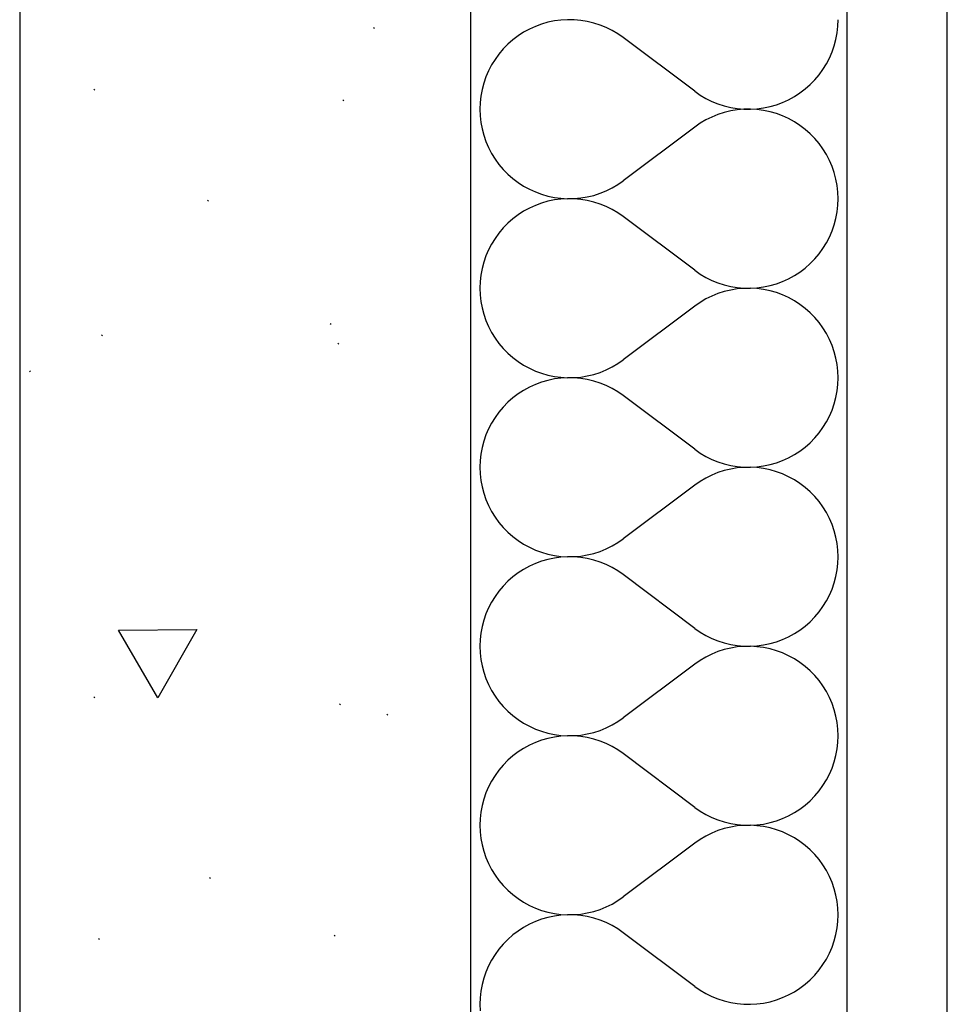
# Model space of a CAD drawing. Extents: x -18402 to 10376, y -5092 to 34139.
# Tile 51 of 78: x 3444 to 3481, y -2736 to -2696. Entities that reach past the tile are written whole.
import ezdxf

# ---------------------------------------------------------------- set-up
doc = ezdxf.new("R2010")
doc.units = 0
for name, color, linetype in [('0_XREF', 251, 'Continuous'), ('rdc_02$0$0._Étage_1_02-04 Mur.Construction', 251, 'Continuous'), ('rdc_02$0$0._Étage_1_A-AREA-____-OTLN.Modèle IFC', 251, 'Continuous')]:
    doc.layers.add(name, color=color, linetype=linetype)

# ---------------------------------------------------------------- blocks, each defined once
blk = doc.blocks.new('*X243', base_point=(-8045.97, -58706.23))
at = {"layer": 'rdc_02$0$0._Étage_1_02-04 Mur.Construction', "linetype": 'Continuous', "ltscale": 0.1}
for p, q in [((34645.72, -26965.33), (34643.19, -26966.05)), ((34648.3, -26964.79), (34645.72, -26965.33)), ((34650.91, -26964.45), (34648.3, -26964.79)), ((34653.54, -26964.29), (34650.91, -26964.45)), ((34656.18, -26964.34), (34653.54, -26964.29)), ((34658.8, -26964.57), (34656.18, -26964.34)), ((34661.4, -26965), (34658.8, -26964.57)), ((34663.96, -26965.62), (34661.4, -26965)), ((34666.47, -26966.43), (34663.96, -26965.62)), ((34761.33, -26966.92), (34761.43, -26964.29)), ((34636, -26969.32), (34633.79, -26970.75)), ((34638.31, -26968.06), (34636, -26969.32)), ((34640.71, -26966.97), (34638.31, -26968.06)), ((34643.19, -26966.05), (34640.71, -26966.97)), ((34668.92, -26967.42), (34666.47, -26966.43)), ((34671.28, -26968.59), (34668.92, -26967.42)), ((34673.55, -26969.93), (34671.28, -26968.59)), ((34760.56, -26972.13), (34761.04, -26969.54)), ((34761.04, -26969.54), (34761.33, -26966.92)), ((34631.69, -26972.34), (34629.71, -26974.09)), ((34633.79, -26970.75), (34631.69, -26972.34)), ((34675.71, -26971.43), (34673.55, -26969.93)), ((34704.29, -26992.86), (34675.71, -26971.43)), ((34759.88, -26974.68), (34760.56, -26972.13)), ((34627.87, -26975.97), (34626.17, -26977.98)), ((34629.71, -26974.09), (34627.87, -26975.97)), ((34757.98, -26979.59), (34759.02, -26977.17)), ((34759.02, -26977.17), (34759.88, -26974.68)), ((34624.62, -26980.12), (34623.23, -26982.36)), ((34626.17, -26977.98), (34624.62, -26980.12)), ((34756.77, -26981.93), (34757.98, -26979.59)), ((34622.02, -26984.7), (34620.98, -26987.12)), ((34623.23, -26982.36), (34622.02, -26984.7)), ((34753.83, -26986.3), (34755.38, -26984.17)), ((34755.38, -26984.17), (34756.77, -26981.93)), ((34620.98, -26987.12), (34620.12, -26989.61)), ((34750.29, -26990.2), (34752.13, -26988.32)), ((34752.13, -26988.32), (34753.83, -26986.3)), ((34619.44, -26992.16), (34618.96, -26994.75)), ((34620.12, -26989.61), (34619.44, -26992.16)), ((34704.29, -26992.86), (34706.45, -26994.36)), ((34746.21, -26993.53), (34748.31, -26991.94)), ((34748.31, -26991.94), (34750.29, -26990.2)), ((34618.96, -26994.75), (34618.67, -26997.37)), ((34706.45, -26994.36), (34708.72, -26995.7)), ((34708.72, -26995.7), (34711.08, -26996.87)), ((34711.08, -26996.87), (34713.53, -26997.86)), ((34739.29, -26997.32), (34741.69, -26996.23)), ((34741.69, -26996.23), (34744, -26994.96)), ((34744, -26994.96), (34746.21, -26993.53)), ((34618.67, -26997.37), (34618.57, -27000)), ((34618.57, -27000), (34618.67, -27002.63)), ((34713.53, -26997.86), (34716.04, -26998.66)), ((34716.04, -26998.66), (34718.6, -26999.28)), ((34718.6, -27000.72), (34716.04, -27001.34)), ((34718.6, -26999.28), (34721.2, -26999.71)), ((34721.2, -27000.29), (34718.6, -27000.72)), ((34721.2, -26999.71), (34723.82, -26999.95)), ((34723.82, -27000.05), (34721.2, -27000.29)), ((34723.82, -26999.95), (34726.46, -26999.99)), ((34726.46, -27000.01), (34723.82, -27000.05)), ((34726.46, -26999.99), (34729.09, -26999.84)), ((34729.09, -27000.16), (34726.46, -27000.01)), ((34729.09, -26999.84), (34731.7, -26999.49)), ((34731.7, -27000.51), (34729.09, -27000.16)), ((34731.7, -26999.49), (34734.28, -26998.96)), ((34734.28, -27001.04), (34731.7, -27000.51)), ((34734.28, -26998.96), (34736.81, -26998.23)), ((34736.81, -27001.77), (34734.28, -27001.04)), ((34736.81, -26998.23), (34739.29, -26997.32)), ((34618.67, -27002.63), (34618.96, -27005.25)), ((34708.72, -27004.3), (34706.45, -27005.64)), ((34711.08, -27003.13), (34708.72, -27004.3)), ((34713.53, -27002.14), (34711.08, -27003.13)), ((34716.04, -27001.34), (34713.53, -27002.14)), ((34739.29, -27002.68), (34736.81, -27001.77)), ((34741.69, -27003.77), (34739.29, -27002.68)), ((34744, -27005.04), (34741.69, -27003.77)), ((34618.96, -27005.25), (34619.44, -27007.84)), ((34619.44, -27007.84), (34620.12, -27010.39)), ((34704.29, -27007.14), (34675.71, -27028.57)), ((34706.45, -27005.64), (34704.29, -27007.14)), ((34746.21, -27006.47), (34744, -27005.04)), ((34748.31, -27008.06), (34746.21, -27006.47)), ((34750.29, -27009.8), (34748.31, -27008.06)), ((34620.12, -27010.39), (34620.98, -27012.88)), ((34752.13, -27011.68), (34750.29, -27009.8)), ((34753.83, -27013.7), (34752.13, -27011.68)), ((34620.98, -27012.88), (34622.02, -27015.3)), ((34622.02, -27015.3), (34623.23, -27017.64)), ((34755.38, -27015.83), (34753.83, -27013.7)), ((34756.77, -27018.07), (34755.38, -27015.83)), ((34623.23, -27017.64), (34624.62, -27019.88)), ((34624.62, -27019.88), (34626.17, -27022.02)), ((34757.98, -27020.41), (34756.77, -27018.07)), ((34759.02, -27022.83), (34757.98, -27020.41)), ((34626.17, -27022.02), (34627.87, -27024.03)), ((34627.87, -27024.03), (34629.71, -27025.91)), ((34759.88, -27025.32), (34759.02, -27022.83)), ((34629.71, -27025.91), (34631.69, -27027.66)), ((34631.69, -27027.66), (34633.79, -27029.25)), ((34673.55, -27030.07), (34675.71, -27028.57)), ((34760.56, -27027.87), (34759.88, -27025.32)), ((34761.04, -27030.46), (34760.56, -27027.87)), ((34633.79, -27029.25), (34636, -27030.68)), ((34636, -27030.68), (34638.31, -27031.94)), ((34638.31, -27031.94), (34640.71, -27033.03)), ((34668.92, -27032.58), (34671.28, -27031.41)), ((34671.28, -27031.41), (34673.55, -27030.07)), ((34761.33, -27033.08), (34761.04, -27030.46)), ((34640.71, -27033.03), (34643.19, -27033.95)), ((34643.19, -27033.95), (34645.72, -27034.67)), ((34645.72, -27034.67), (34648.3, -27035.21)), ((34648.3, -27036.22), (34645.72, -27036.76)), ((34648.3, -27035.21), (34650.91, -27035.55)), ((34650.91, -27035.87), (34648.3, -27036.22)), ((34650.91, -27035.55), (34653.54, -27035.71)), ((34653.54, -27035.72), (34650.91, -27035.87)), ((34653.54, -27035.71), (34656.18, -27035.66)), ((34656.18, -27035.76), (34653.54, -27035.72)), ((34656.18, -27035.66), (34658.8, -27035.43)), ((34658.8, -27036), (34656.18, -27035.76)), ((34658.8, -27035.43), (34661.4, -27035)), ((34661.4, -27036.43), (34658.8, -27036)), ((34661.4, -27035), (34663.96, -27034.38)), ((34663.96, -27034.38), (34666.47, -27033.57)), ((34666.47, -27033.57), (34668.92, -27032.58)), ((34761.43, -27035.71), (34761.33, -27033.08)), ((34761.33, -27038.35), (34761.43, -27035.71)), ((34638.31, -27039.48), (34636, -27040.75)), ((34640.71, -27038.39), (34638.31, -27039.48)), ((34643.19, -27037.48), (34640.71, -27038.39)), ((34645.72, -27036.76), (34643.19, -27037.48)), ((34663.96, -27037.05), (34661.4, -27036.43)), ((34666.47, -27037.86), (34663.96, -27037.05)), ((34668.92, -27038.85), (34666.47, -27037.86)), ((34671.28, -27040.02), (34668.92, -27038.85)), ((34673.55, -27041.35), (34671.28, -27040.02)), ((34761.04, -27040.97), (34761.33, -27038.35)), ((34631.69, -27043.77), (34629.71, -27045.51)), ((34633.79, -27042.18), (34631.69, -27043.77)), ((34636, -27040.75), (34633.79, -27042.18)), ((34675.71, -27042.86), (34673.55, -27041.35)), ((34704.29, -27064.29), (34675.71, -27042.86)), ((34759.88, -27046.11), (34760.56, -27043.56)), ((34760.56, -27043.56), (34761.04, -27040.97)), ((34627.87, -27047.4), (34626.17, -27049.41)), ((34629.71, -27045.51), (34627.87, -27047.4)), ((34759.02, -27048.6), (34759.88, -27046.11)), ((34624.62, -27051.54), (34623.23, -27053.79)), ((34626.17, -27049.41), (34624.62, -27051.54)), ((34756.77, -27053.36), (34757.98, -27051.02)), ((34757.98, -27051.02), (34759.02, -27048.6)), ((34623.23, -27053.79), (34622.02, -27056.12)), ((34753.83, -27057.73), (34755.38, -27055.6)), ((34755.38, -27055.6), (34756.77, -27053.36)), ((34620.98, -27058.55), (34620.12, -27061.04)), ((34622.02, -27056.12), (34620.98, -27058.55)), ((34750.29, -27061.63), (34752.13, -27059.75)), ((34752.13, -27059.75), (34753.83, -27057.73)), ((34619.44, -27063.58), (34618.96, -27066.18)), ((34620.12, -27061.04), (34619.44, -27063.58)), ((34746.21, -27064.96), (34748.31, -27063.37)), ((34748.31, -27063.37), (34750.29, -27061.63)), ((34618.96, -27066.18), (34618.67, -27068.79)), ((34704.29, -27064.29), (34706.45, -27065.79)), ((34706.45, -27065.79), (34708.72, -27067.13)), ((34708.72, -27067.13), (34711.08, -27068.29)), ((34739.29, -27068.75), (34741.69, -27067.66)), ((34741.69, -27067.66), (34744, -27066.39)), ((34744, -27066.39), (34746.21, -27064.96)), ((34618.67, -27068.79), (34618.57, -27071.43)), ((34618.57, -27071.43), (34618.67, -27074.06)), ((34711.08, -27068.29), (34713.53, -27069.28)), ((34713.53, -27069.28), (34716.04, -27070.09)), ((34716.04, -27070.09), (34718.6, -27070.71)), ((34718.6, -27070.71), (34721.2, -27071.14)), ((34721.2, -27071.72), (34718.6, -27072.15)), ((34721.2, -27071.14), (34723.82, -27071.38)), ((34723.82, -27071.48), (34721.2, -27071.72)), ((34723.82, -27071.38), (34726.46, -27071.42)), ((34726.46, -27071.44), (34723.82, -27071.48)), ((34726.46, -27071.42), (34729.09, -27071.27)), ((34729.09, -27071.59), (34726.46, -27071.44)), ((34729.09, -27071.27), (34731.7, -27070.92)), ((34731.7, -27071.93), (34729.09, -27071.59)), ((34731.7, -27070.92), (34734.28, -27070.39)), ((34734.28, -27070.39), (34736.81, -27069.66)), ((34736.81, -27069.66), (34739.29, -27068.75)), ((34618.67, -27074.06), (34618.96, -27076.68)), ((34711.08, -27074.56), (34708.72, -27075.73)), ((34713.53, -27073.57), (34711.08, -27074.56)), ((34716.04, -27072.77), (34713.53, -27073.57)), ((34718.6, -27072.15), (34716.04, -27072.77)), ((34734.28, -27072.47), (34731.7, -27071.93)), ((34736.81, -27073.2), (34734.28, -27072.47)), ((34739.29, -27074.11), (34736.81, -27073.2)), ((34741.69, -27075.2), (34739.29, -27074.11)), ((34744, -27076.46), (34741.69, -27075.2)), ((34618.96, -27076.68), (34619.44, -27079.27)), ((34619.44, -27079.27), (34620.12, -27081.82)), ((34704.29, -27078.57), (34675.71, -27100)), ((34706.45, -27077.07), (34704.29, -27078.57)), ((34708.72, -27075.73), (34706.45, -27077.07)), ((34746.21, -27077.9), (34744, -27076.46)), ((34748.31, -27079.49), (34746.21, -27077.9)), ((34750.29, -27081.23), (34748.31, -27079.49)), ((34620.12, -27081.82), (34620.98, -27084.31)), ((34752.13, -27083.11), (34750.29, -27081.23)), ((34753.83, -27085.13), (34752.13, -27083.11)), ((34620.98, -27084.31), (34622.02, -27086.73)), ((34622.02, -27086.73), (34623.23, -27089.07)), ((34755.38, -27087.26), (34753.83, -27085.13)), ((34756.77, -27089.5), (34755.38, -27087.26)), ((34623.23, -27089.07), (34624.62, -27091.31)), ((34624.62, -27091.31), (34626.17, -27093.45)), ((34757.98, -27091.84), (34756.77, -27089.5)), ((34626.17, -27093.45), (34627.87, -27095.46)), ((34759.02, -27094.26), (34757.98, -27091.84)), ((34759.88, -27096.75), (34759.02, -27094.26)), ((34627.87, -27095.46), (34629.71, -27097.34)), ((34629.71, -27097.34), (34631.69, -27099.08)), ((34631.69, -27099.08), (34633.79, -27100.68)), ((34760.56, -27099.3), (34759.88, -27096.75)), ((34633.79, -27100.68), (34636, -27102.11)), ((34636, -27102.11), (34638.31, -27103.37)), ((34668.92, -27104.01), (34671.28, -27102.84)), ((34671.28, -27102.84), (34673.55, -27101.5)), ((34673.55, -27101.5), (34675.71, -27100)), ((34761.04, -27101.89), (34760.56, -27099.3)), ((34761.33, -27104.51), (34761.04, -27101.89)), ((34638.31, -27103.37), (34640.71, -27104.46)), ((34640.71, -27104.46), (34643.19, -27105.37)), ((34643.19, -27105.37), (34645.72, -27106.1)), ((34645.72, -27106.1), (34648.3, -27106.64)), ((34648.3, -27106.64), (34650.91, -27106.98)), ((34650.91, -27106.98), (34653.54, -27107.14)), ((34653.54, -27107.14), (34656.18, -27107.09)), ((34656.18, -27107.09), (34658.8, -27106.86)), ((34658.8, -27106.86), (34661.4, -27106.43)), ((34661.4, -27106.43), (34663.96, -27105.81)), ((34663.96, -27105.81), (34666.47, -27105)), ((34666.47, -27105), (34668.92, -27104.01)), ((34761.43, -27107.14), (34761.33, -27104.51)), ((34761.33, -27109.78), (34761.43, -27107.14)), ((34638.31, -27110.91), (34636, -27112.18)), ((34640.71, -27109.82), (34638.31, -27110.91)), ((34643.19, -27108.91), (34640.71, -27109.82)), ((34645.72, -27108.19), (34643.19, -27108.91)), ((34648.3, -27107.65), (34645.72, -27108.19)), ((34650.91, -27107.3), (34648.3, -27107.65)), ((34653.54, -27107.15), (34650.91, -27107.3)), ((34656.18, -27107.19), (34653.54, -27107.15)), ((34658.8, -27107.43), (34656.18, -27107.19)), ((34661.4, -27107.86), (34658.8, -27107.43)), ((34663.96, -27108.48), (34661.4, -27107.86)), ((34666.47, -27109.29), (34663.96, -27108.48)), ((34668.92, -27110.28), (34666.47, -27109.29)), ((34671.28, -27111.44), (34668.92, -27110.28)), ((34761.04, -27112.4), (34761.33, -27109.78)), ((34633.79, -27113.61), (34631.69, -27115.2)), ((34636, -27112.18), (34633.79, -27113.61)), ((34673.55, -27112.78), (34671.28, -27111.44)), ((34675.71, -27114.29), (34673.55, -27112.78)), ((34704.29, -27135.71), (34675.71, -27114.29)), ((34759.88, -27117.53), (34760.56, -27114.99)), ((34760.56, -27114.99), (34761.04, -27112.4)), ((34627.87, -27118.83), (34626.17, -27120.84)), ((34629.71, -27116.94), (34627.87, -27118.83)), ((34631.69, -27115.2), (34629.71, -27116.94)), ((34759.02, -27120.03), (34759.88, -27117.53)), ((34626.17, -27120.84), (34624.62, -27122.97)), ((34756.77, -27124.79), (34757.98, -27122.45)), ((34757.98, -27122.45), (34759.02, -27120.03)), ((34623.23, -27125.21), (34622.02, -27127.55)), ((34624.62, -27122.97), (34623.23, -27125.21)), ((34755.38, -27127.03), (34756.77, -27124.79)), ((34620.98, -27129.97), (34620.12, -27132.47)), ((34622.02, -27127.55), (34620.98, -27129.97)), ((34752.13, -27131.17), (34753.83, -27129.16)), ((34753.83, -27129.16), (34755.38, -27127.03)), ((34620.12, -27132.47), (34619.44, -27135.01)), ((34748.31, -27134.8), (34750.29, -27133.06)), ((34750.29, -27133.06), (34752.13, -27131.17)), ((34618.96, -27137.6), (34618.67, -27140.22)), ((34619.44, -27135.01), (34618.96, -27137.6)), ((34704.29, -27135.71), (34706.45, -27137.22)), ((34706.45, -27137.22), (34708.72, -27138.56)), ((34708.72, -27138.56), (34711.08, -27139.72)), ((34741.69, -27139.09), (34744, -27137.82)), ((34744, -27137.82), (34746.21, -27136.39)), ((34746.21, -27136.39), (34748.31, -27134.8)), ((34618.67, -27140.22), (34618.57, -27142.86)), ((34711.08, -27139.72), (34713.53, -27140.71)), ((34713.53, -27140.71), (34716.04, -27141.52)), ((34716.04, -27141.52), (34718.6, -27142.14)), ((34718.6, -27142.14), (34721.2, -27142.57)), ((34729.09, -27142.7), (34731.7, -27142.35)), ((34731.7, -27142.35), (34734.28, -27141.81)), ((34734.28, -27141.81), (34736.81, -27141.09)), ((34736.81, -27141.09), (34739.29, -27140.18)), ((34739.29, -27140.18), (34741.69, -27139.09)), ((34618.57, -27142.86), (34618.67, -27145.49)), ((34618.67, -27145.49), (34618.96, -27148.11)), ((34711.08, -27145.99), (34708.72, -27147.16)), ((34713.53, -27145), (34711.08, -27145.99)), ((34716.04, -27144.19), (34713.53, -27145)), ((34718.6, -27143.57), (34716.04, -27144.19)), ((34721.2, -27143.14), (34718.6, -27143.57)), ((34721.2, -27142.57), (34723.82, -27142.81)), ((34723.82, -27142.91), (34721.2, -27143.14)), ((34723.82, -27142.81), (34726.46, -27142.85)), ((34726.46, -27142.86), (34723.82, -27142.91)), ((34726.46, -27142.85), (34729.09, -27142.7)), ((34729.09, -27143.02), (34726.46, -27142.86)), ((34731.7, -27143.36), (34729.09, -27143.02)), ((34734.28, -27143.9), (34731.7, -27143.36)), ((34736.81, -27144.63), (34734.28, -27143.9)), ((34739.29, -27145.54), (34736.81, -27144.63)), ((34741.69, -27146.63), (34739.29, -27145.54)), ((34618.96, -27148.11), (34619.44, -27150.7)), ((34704.29, -27150), (34675.71, -27171.43)), ((34706.45, -27148.5), (34704.29, -27150)), ((34708.72, -27147.16), (34706.45, -27148.5)), ((34744, -27147.89), (34741.69, -27146.63)), ((34746.21, -27149.32), (34744, -27147.89)), ((34748.31, -27150.92), (34746.21, -27149.32)), ((34619.44, -27150.7), (34620.12, -27153.25)), ((34620.12, -27153.25), (34620.98, -27155.74)), ((34750.29, -27152.66), (34748.31, -27150.92)), ((34752.13, -27154.54), (34750.29, -27152.66)), ((34620.98, -27155.74), (34622.02, -27158.16)), ((34622.02, -27158.16), (34623.23, -27160.5)), ((34753.83, -27156.55), (34752.13, -27154.54)), ((34755.38, -27158.69), (34753.83, -27156.55)), ((34623.23, -27160.5), (34624.62, -27162.74)), ((34756.77, -27160.93), (34755.38, -27158.69)), ((34757.98, -27163.27), (34756.77, -27160.93)), ((34624.62, -27162.74), (34626.17, -27164.87)), ((34626.17, -27164.87), (34627.87, -27166.89)), ((34759.02, -27165.69), (34757.98, -27163.27)), ((34759.88, -27168.18), (34759.02, -27165.69)), ((34627.87, -27166.89), (34629.71, -27168.77)), ((34629.71, -27168.77), (34631.69, -27170.51)), ((34760.56, -27170.73), (34759.88, -27168.18)), ((34631.69, -27170.51), (34633.79, -27172.1)), ((34633.79, -27172.1), (34636, -27173.54)), ((34636, -27173.54), (34638.31, -27174.8)), ((34671.28, -27174.27), (34673.55, -27172.93)), ((34673.55, -27172.93), (34675.71, -27171.43)), ((34761.04, -27173.32), (34760.56, -27170.73)), ((34761.33, -27175.94), (34761.04, -27173.32)), ((34638.31, -27174.8), (34640.71, -27175.89)), ((34640.71, -27175.89), (34643.19, -27176.8)), ((34643.19, -27176.8), (34645.72, -27177.53)), ((34645.72, -27177.53), (34648.3, -27178.07)), ((34658.8, -27178.28), (34661.4, -27177.85)), ((34661.4, -27177.85), (34663.96, -27177.23)), ((34663.96, -27177.23), (34666.47, -27176.43)), ((34666.47, -27176.43), (34668.92, -27175.44)), ((34668.92, -27175.44), (34671.28, -27174.27)), ((34761.43, -27178.57), (34761.33, -27175.94)), ((34640.71, -27181.25), (34638.31, -27182.34)), ((34643.19, -27180.34), (34640.71, -27181.25)), ((34645.72, -27179.61), (34643.19, -27180.34)), ((34648.3, -27179.08), (34645.72, -27179.61)), ((34648.3, -27178.07), (34650.91, -27178.41)), ((34650.91, -27178.73), (34648.3, -27179.08)), ((34650.91, -27178.41), (34653.54, -27178.56)), ((34653.54, -27178.58), (34650.91, -27178.73)), ((34653.54, -27178.56), (34656.18, -27178.52)), ((34656.18, -27178.62), (34653.54, -27178.58)), ((34656.18, -27178.52), (34658.8, -27178.28)), ((34658.8, -27178.86), (34656.18, -27178.62)), ((34661.4, -27179.29), (34658.8, -27178.86)), ((34663.96, -27179.91), (34661.4, -27179.29)), ((34666.47, -27180.72), (34663.96, -27179.91)), ((34668.92, -27181.71), (34666.47, -27180.72)), ((34671.28, -27182.87), (34668.92, -27181.71)), ((34761.04, -27183.82), (34761.33, -27181.21)), ((34761.33, -27181.21), (34761.43, -27178.57)), ((34633.79, -27185.04), (34631.69, -27186.63)), ((34636, -27183.61), (34633.79, -27185.04)), ((34638.31, -27182.34), (34636, -27183.61)), ((34673.55, -27184.21), (34671.28, -27182.87)), ((34675.71, -27185.71), (34673.55, -27184.21)), ((34704.29, -27207.14), (34675.71, -27185.71)), ((34760.56, -27186.42), (34761.04, -27183.82)), ((34629.71, -27188.37), (34627.87, -27190.25)), ((34631.69, -27186.63), (34629.71, -27188.37)), ((34759.02, -27191.45), (34759.88, -27188.96)), ((34759.88, -27188.96), (34760.56, -27186.42)), ((34626.17, -27192.27), (34624.62, -27194.4)), ((34627.87, -27190.25), (34626.17, -27192.27)), ((34757.98, -27193.88), (34759.02, -27191.45)), ((34623.23, -27196.64), (34622.02, -27198.98)), ((34624.62, -27194.4), (34623.23, -27196.64)), ((34755.38, -27198.46), (34756.77, -27196.21)), ((34756.77, -27196.21), (34757.98, -27193.88)), ((34620.98, -27201.4), (34620.12, -27203.89)), ((34622.02, -27198.98), (34620.98, -27201.4)), ((34752.13, -27202.6), (34753.83, -27200.59)), ((34753.83, -27200.59), (34755.38, -27198.46)), ((34620.12, -27203.89), (34619.44, -27206.44)), ((34748.31, -27206.23), (34750.29, -27204.49)), ((34750.29, -27204.49), (34752.13, -27202.6)), ((34618.96, -27209.03), (34618.67, -27211.65)), ((34619.44, -27206.44), (34618.96, -27209.03)), ((34704.29, -27207.14), (34706.45, -27208.65)), ((34706.45, -27208.65), (34708.72, -27209.98)), ((34741.69, -27210.52), (34744, -27209.25)), ((34744, -27209.25), (34746.21, -27207.82)), ((34746.21, -27207.82), (34748.31, -27206.23)), ((34618.67, -27211.65), (34618.57, -27214.29)), ((34708.72, -27209.98), (34711.08, -27211.15)), ((34711.08, -27211.15), (34713.53, -27212.14)), ((34713.53, -27212.14), (34716.04, -27212.95)), ((34716.04, -27212.95), (34718.6, -27213.57)), ((34734.28, -27213.24), (34736.81, -27212.52)), ((34736.81, -27212.52), (34739.29, -27211.61)), ((34739.29, -27211.61), (34741.69, -27210.52)), ((34618.57, -27214.29), (34618.67, -27216.92)), ((34618.67, -27216.92), (34618.96, -27219.54)), ((34713.53, -27216.43), (34711.08, -27217.42)), ((34716.04, -27215.62), (34713.53, -27216.43)), ((34718.6, -27215), (34716.04, -27215.62)), ((34718.6, -27213.57), (34721.2, -27214)), ((34721.2, -27214.57), (34718.6, -27215)), ((34721.2, -27214), (34723.82, -27214.24)), ((34723.82, -27214.34), (34721.2, -27214.57)), ((34723.82, -27214.24), (34726.46, -27214.28)), ((34726.46, -27214.29), (34723.82, -27214.34)), ((34726.46, -27214.28), (34729.09, -27214.13)), ((34729.09, -27214.45), (34726.46, -27214.29)), ((34729.09, -27214.13), (34731.7, -27213.78)), ((34731.7, -27214.79), (34729.09, -27214.45)), ((34731.7, -27213.78), (34734.28, -27213.24)), ((34734.28, -27215.33), (34731.7, -27214.79)), ((34736.81, -27216.05), (34734.28, -27215.33)), ((34739.29, -27216.97), (34736.81, -27216.05)), ((34741.69, -27218.06), (34739.29, -27216.97)), ((34618.96, -27219.54), (34619.44, -27222.13)), ((34706.45, -27219.93), (34704.29, -27221.43)), ((34708.72, -27218.59), (34706.45, -27219.93)), ((34711.08, -27217.42), (34708.72, -27218.59)), ((34744, -27219.32), (34741.69, -27218.06)), ((34746.21, -27220.75), (34744, -27219.32)), ((34748.31, -27222.34), (34746.21, -27220.75)), ((34619.44, -27222.13), (34620.12, -27224.68)), ((34620.12, -27224.68), (34620.98, -27227.17)), ((34704.29, -27221.43), (34675.71, -27242.86)), ((34750.29, -27224.09), (34748.31, -27222.34)), ((34752.13, -27225.97), (34750.29, -27224.09)), ((34620.98, -27227.17), (34622.02, -27229.59)), ((34753.83, -27227.98), (34752.13, -27225.97)), ((34755.38, -27230.12), (34753.83, -27227.98)), ((34622.02, -27229.59), (34623.23, -27231.93)), ((34623.23, -27231.93), (34624.62, -27234.17)), ((34756.77, -27232.36), (34755.38, -27230.12)), ((34757.98, -27234.7), (34756.77, -27232.36)), ((34624.62, -27234.17), (34626.17, -27236.3)), ((34626.17, -27236.3), (34627.87, -27238.32)), ((34759.02, -27237.12), (34757.98, -27234.7)), ((34627.87, -27238.32), (34629.71, -27240.2)), ((34629.71, -27240.2), (34631.69, -27241.94)), ((34759.88, -27239.61), (34759.02, -27237.12)), ((34760.56, -27242.16), (34759.88, -27239.61)), ((34631.69, -27241.94), (34633.79, -27243.53)), ((34633.79, -27243.53), (34636, -27244.96)), ((34671.28, -27245.7), (34673.55, -27244.36)), ((34673.55, -27244.36), (34675.71, -27242.86)), ((34761.04, -27244.75), (34760.56, -27242.16)), ((34636, -27244.96), (34638.31, -27246.23)), ((34638.31, -27246.23), (34640.71, -27247.32)), ((34640.71, -27247.32), (34643.19, -27248.23)), ((34643.19, -27248.23), (34645.72, -27248.96)), ((34663.96, -27248.66), (34666.47, -27247.86)), ((34666.47, -27247.86), (34668.92, -27246.87)), ((34668.92, -27246.87), (34671.28, -27245.7)), ((34761.33, -27247.37), (34761.04, -27244.75)), ((34761.43, -27250), (34761.33, -27247.37)), ((34643.19, -27251.77), (34640.71, -27252.68)), ((34645.72, -27251.04), (34643.19, -27251.77)), ((34645.72, -27248.96), (34648.3, -27249.49)), ((34648.3, -27250.51), (34645.72, -27251.04)), ((34648.3, -27249.49), (34650.91, -27249.84)), ((34650.91, -27250.16), (34648.3, -27250.51)), ((34650.91, -27249.84), (34653.54, -27249.99)), ((34653.54, -27250.01), (34650.91, -27250.16)), ((34653.54, -27249.99), (34656.18, -27249.95)), ((34656.18, -27250.05), (34653.54, -27250.01)), ((34656.18, -27249.95), (34658.8, -27249.71)), ((34658.8, -27250.29), (34656.18, -27250.05)), ((34658.8, -27249.71), (34661.4, -27249.28)), ((34661.4, -27250.72), (34658.8, -27250.29)), ((34661.4, -27249.28), (34663.96, -27248.66)), ((34663.96, -27251.34), (34661.4, -27250.72)), ((34666.47, -27252.14), (34663.96, -27251.34)), ((34668.92, -27253.13), (34666.47, -27252.14)), ((34761.33, -27252.63), (34761.43, -27250)), ((34636, -27255.04), (34633.79, -27256.47)), ((34638.31, -27253.77), (34636, -27255.04)), ((34640.71, -27252.68), (34638.31, -27253.77)), ((34671.28, -27254.3), (34668.92, -27253.13)), ((34673.55, -27255.64), (34671.28, -27254.3)), ((34675.71, -27257.14), (34673.55, -27255.64)), ((34760.56, -27257.84), (34761.04, -27255.25)), ((34761.04, -27255.25), (34761.33, -27252.63)), ((34629.71, -27259.8), (34627.87, -27261.68)), ((34631.69, -27258.06), (34629.71, -27259.8)), ((34633.79, -27256.47), (34631.69, -27258.06)), ((34704.29, -27278.57), (34675.71, -27257.14)), ((34759.88, -27260.39), (34760.56, -27257.84)), ((34626.17, -27263.7), (34624.62, -27265.83)), ((34627.87, -27261.68), (34626.17, -27263.7)), ((34757.98, -27265.3), (34759.02, -27262.88)), ((34759.02, -27262.88), (34759.88, -27260.39)), ((34623.23, -27268.07), (34622.02, -27270.41)), ((34624.62, -27265.83), (34623.23, -27268.07)), ((34755.38, -27269.88), (34756.77, -27267.64)), ((34756.77, -27267.64), (34757.98, -27265.3)), ((34622.02, -27270.41), (34620.98, -27272.83)), ((34752.13, -27274.03), (34753.83, -27272.02)), ((34753.83, -27272.02), (34755.38, -27269.88)), ((34620.12, -27275.32), (34619.44, -27277.87)), ((34620.98, -27272.83), (34620.12, -27275.32)), ((34748.31, -27277.66), (34750.29, -27275.91)), ((34750.29, -27275.91), (34752.13, -27274.03)), ((34619.44, -27277.87), (34618.96, -27280.46)), ((34704.29, -27278.57), (34706.45, -27280.07)), ((34744, -27280.68), (34746.21, -27279.25)), ((34746.21, -27279.25), (34748.31, -27277.66)), ((34618.67, -27283.08), (34618.57, -27285.71)), ((34618.96, -27280.46), (34618.67, -27283.08)), ((34706.45, -27280.07), (34708.72, -27281.41)), ((34708.72, -27281.41), (34711.08, -27282.58)), ((34711.08, -27282.58), (34713.53, -27283.57)), ((34713.53, -27283.57), (34716.04, -27284.38)), ((34736.81, -27283.95), (34739.29, -27283.03)), ((34739.29, -27283.03), (34741.69, -27281.94)), ((34741.69, -27281.94), (34744, -27280.68)), ((34618.57, -27285.71), (34618.67, -27288.35)), ((34716.04, -27287.05), (34713.53, -27287.86)), ((34716.04, -27284.38), (34718.6, -27285)), ((34718.6, -27286.43), (34716.04, -27287.05)), ((34718.6, -27285), (34721.2, -27285.43)), ((34721.2, -27286), (34718.6, -27286.43)), ((34721.2, -27285.43), (34723.82, -27285.66)), ((34723.82, -27285.76), (34721.2, -27286)), ((34723.82, -27285.66), (34726.46, -27285.71)), ((34726.46, -27285.72), (34723.82, -27285.76)), ((34726.46, -27285.71), (34729.09, -27285.55)), ((34729.09, -27285.87), (34726.46, -27285.72)), ((34729.09, -27285.55), (34731.7, -27285.21)), ((34731.7, -27286.22), (34729.09, -27285.87)), ((34731.7, -27285.21), (34734.28, -27284.67)), ((34734.28, -27286.76), (34731.7, -27286.22)), ((34734.28, -27284.67), (34736.81, -27283.95)), ((34736.81, -27287.48), (34734.28, -27286.76)), ((34739.29, -27288.39), (34736.81, -27287.48)), ((34618.67, -27288.35), (34618.96, -27290.97)), ((34618.96, -27290.97), (34619.44, -27293.56)), ((34706.45, -27291.35), (34704.29, -27292.86)), ((34708.72, -27290.02), (34706.45, -27291.35)), ((34711.08, -27288.85), (34708.72, -27290.02)), ((34713.53, -27287.86), (34711.08, -27288.85)), ((34741.69, -27289.48), (34739.29, -27288.39)), ((34744, -27290.75), (34741.69, -27289.48)), ((34746.21, -27292.18), (34744, -27290.75)), ((34619.44, -27293.56), (34620.12, -27296.11)), ((34704.29, -27292.86), (34675.71, -27314.29)), ((34748.31, -27293.77), (34746.21, -27292.18)), ((34750.29, -27295.51), (34748.31, -27293.77)), ((34752.13, -27297.4), (34750.29, -27295.51)), ((34620.12, -27296.11), (34620.98, -27298.6)), ((34620.98, -27298.6), (34622.02, -27301.02)), ((34753.83, -27299.41), (34752.13, -27297.4)), ((34755.38, -27301.54), (34753.83, -27299.41)), ((34622.02, -27301.02), (34623.23, -27303.36)), ((34623.23, -27303.36), (34624.62, -27305.6)), ((34756.77, -27303.79), (34755.38, -27301.54)), ((34624.62, -27305.6), (34626.17, -27307.73)), ((34757.98, -27306.12), (34756.77, -27303.79)), ((34759.02, -27308.55), (34757.98, -27306.12)), ((34626.17, -27307.73), (34627.87, -27309.75)), ((34627.87, -27309.75), (34629.71, -27311.63)), ((34759.88, -27311.04), (34759.02, -27308.55)), ((34760.56, -27313.58), (34759.88, -27311.04)), ((34629.71, -27311.63), (34631.69, -27313.37)), ((34631.69, -27313.37), (34633.79, -27314.96)), ((34633.79, -27314.96), (34636, -27316.39)), ((34673.55, -27315.79), (34675.71, -27314.29)), ((34761.04, -27316.18), (34760.56, -27313.58)), ((34636, -27316.39), (34638.31, -27317.66)), ((34638.31, -27317.66), (34640.71, -27318.75)), ((34640.71, -27318.75), (34643.19, -27319.66)), ((34663.96, -27320.09), (34666.47, -27319.28)), ((34666.47, -27319.28), (34668.92, -27318.29)), ((34668.92, -27318.29), (34671.28, -27317.13)), ((34671.28, -27317.13), (34673.55, -27315.79)), ((34761.33, -27318.79), (34761.04, -27316.18)), ((34761.43, -27321.43), (34761.33, -27318.79)), ((34643.19, -27323.2), (34640.71, -27324.11)), ((34643.19, -27319.66), (34645.72, -27320.39)), ((34645.72, -27322.47), (34643.19, -27323.2)), ((34645.72, -27320.39), (34648.3, -27320.92)), ((34648.3, -27321.93), (34645.72, -27322.47)), ((34648.3, -27320.92), (34650.91, -27321.27)), ((34650.91, -27321.59), (34648.3, -27321.93)), ((34650.91, -27321.27), (34653.54, -27321.42)), ((34653.54, -27321.44), (34650.91, -27321.59)), ((34653.54, -27321.42), (34656.18, -27321.38)), ((34656.18, -27321.48), (34653.54, -27321.44)), ((34656.18, -27321.38), (34658.8, -27321.14)), ((34658.8, -27321.72), (34656.18, -27321.48)), ((34658.8, -27321.14), (34661.4, -27320.71)), ((34661.4, -27322.15), (34658.8, -27321.72)), ((34661.4, -27320.71), (34663.96, -27320.09)), ((34663.96, -27322.77), (34661.4, -27322.15)), ((34666.47, -27323.57), (34663.96, -27322.77)), ((34761.33, -27324.06), (34761.43, -27321.43)), ((34636, -27326.46), (34633.79, -27327.9)), ((34638.31, -27325.2), (34636, -27326.46)), ((34640.71, -27324.11), (34638.31, -27325.2)), ((34668.92, -27324.56), (34666.47, -27323.57)), ((34671.28, -27325.73), (34668.92, -27324.56)), ((34673.55, -27327.07), (34671.28, -27325.73)), ((34675.71, -27328.57), (34673.55, -27327.07)), ((34760.56, -27329.27), (34761.04, -27326.68)), ((34761.04, -27326.68), (34761.33, -27324.06)), ((34631.69, -27329.49), (34629.71, -27331.23)), ((34633.79, -27327.9), (34631.69, -27329.49)), ((34704.29, -27350), (34675.71, -27328.57)), ((34759.88, -27331.82), (34760.56, -27329.27)), ((34627.87, -27333.11), (34626.17, -27335.13)), ((34629.71, -27331.23), (34627.87, -27333.11)), ((34757.98, -27336.73), (34759.02, -27334.31)), ((34759.02, -27334.31), (34759.88, -27331.82)), ((34624.62, -27337.26), (34623.23, -27339.5)), ((34626.17, -27335.13), (34624.62, -27337.26)), ((34756.77, -27339.07), (34757.98, -27336.73)), ((34622.02, -27341.84), (34620.98, -27344.26)), ((34623.23, -27339.5), (34622.02, -27341.84)), ((34753.83, -27343.45), (34755.38, -27341.31)), ((34755.38, -27341.31), (34756.77, -27339.07)), ((34620.12, -27346.75), (34619.44, -27349.3)), ((34620.98, -27344.26), (34620.12, -27346.75)), ((34750.29, -27347.34), (34752.13, -27345.46)), ((34752.13, -27345.46), (34753.83, -27343.45)), ((34619.44, -27349.3), (34618.96, -27351.89)), ((34704.29, -27350), (34706.45, -27351.5)), ((34744, -27352.11), (34746.21, -27350.68)), ((34746.21, -27350.68), (34748.31, -27349.08)), ((34748.31, -27349.08), (34750.29, -27347.34)), ((34618.67, -27354.51), (34618.57, -27357.14)), ((34618.96, -27351.89), (34618.67, -27354.51)), ((34706.45, -27351.5), (34708.72, -27352.84)), ((34708.72, -27352.84), (34711.08, -27354.01)), ((34711.08, -27354.01), (34713.53, -27355)), ((34736.81, -27355.37), (34739.29, -27354.46)), ((34739.29, -27354.46), (34741.69, -27353.37)), ((34741.69, -27353.37), (34744, -27352.11)), ((34618.57, -27357.14), (34618.67, -27359.78)), ((34713.53, -27355), (34716.04, -27355.81)), ((34716.04, -27355.81), (34718.6, -27356.43)), ((34718.6, -27356.43), (34721.2, -27356.86)), ((34721.2, -27356.86), (34723.82, -27357.09)), ((34723.82, -27357.09), (34726.46, -27357.14)), ((34726.46, -27357.14), (34729.09, -27356.98)), ((34729.09, -27356.98), (34731.7, -27356.64)), ((34731.7, -27356.64), (34734.28, -27356.1)), ((34734.28, -27356.1), (34736.81, -27355.37))]:
    blk.add_line(p, q, dxfattribs=at)
blk = doc.blocks.new('*X245', base_point=(-8045.97, -58706.23))
at = {"layer": 'rdc_02$0$0._Étage_1_02-04 Mur.Construction', "linetype": 'Continuous', "ltscale": 0.1}
for p, q in [((34576.53, -26967.79), (34576.14, -26967.51)), ((34464.97, -26992.47), (34464.58, -26992.19)), ((34564.33, -26996.67), (34563.94, -26996.39)), ((34510.27, -27036.64), (34509.88, -27036.36)), ((34559.22, -27085.88), (34558.83, -27085.6)), ((34468.07, -27090.38), (34467.67, -27090.1)), ((34562.32, -27093.76), (34561.93, -27093.48)), ((34439.37, -27104.73), (34438.98, -27104.45)), ((34474.45, -27207.86), (34505.61, -27207.66)), ((34490.13, -27234.83), (34474.45, -27207.86)), ((34505.61, -27207.66), (34490.13, -27234.83)), ((34464.92, -27234.81), (34464.53, -27234.53)), ((34562.93, -27237.61), (34562.54, -27237.33)), ((34581.83, -27241.81), (34581.44, -27241.53)), ((34511.12, -27306.92), (34510.73, -27306.64)), ((34466.88, -27331.33), (34466.49, -27331.05)), ((34560.83, -27330.02), (34560.44, -27329.75))]:
    blk.add_line(p, q, dxfattribs=at)
blk = doc.blocks.new('rdc_02')
at = {"layer": 'rdc_02$0$0._Étage_1_02-04 Mur.Construction', "linetype": 'Continuous', "ltscale": 0.1}
for p, q in [((3461.5, -2904.969), (3461.5, -2649.6)), ((3476.5, -2922.969), (3476.5, -2649.6))]:
    blk.add_line(p, q, dxfattribs=at)
at = {"layer": 'rdc_02$0$0._Étage_1_02-04 Mur.Construction', "linetype": 'Continuous', "ltscale": 0.1, "flags": 128}
for points in [[(3443.5, -2649.6), (3443.5, -2904.969)], [(3480.5, -2937.969), (3480.5, -2649.6)]]:
    blk.add_lwpolyline(points, dxfattribs=at)
at = {"layer": 'rdc_02$0$0._Étage_1_A-AREA-____-OTLN.Modèle IFC', "linetype": 'Continuous', "ltscale": 0.1, "xscale": 0.1, "yscale": 0.1, "zscale": 0.1}
for name in ['*X243', '*X245']:
    blk.add_blockref(name, (-804.597, -5870.623), dxfattribs=at)

msp = doc.modelspace()

# ---------------------------------------------------------------- block references
at = {"layer": '0_XREF'}
msp.add_blockref('rdc_02', (0, 0), dxfattribs=at)

doc.saveas('drawing.dxf')
